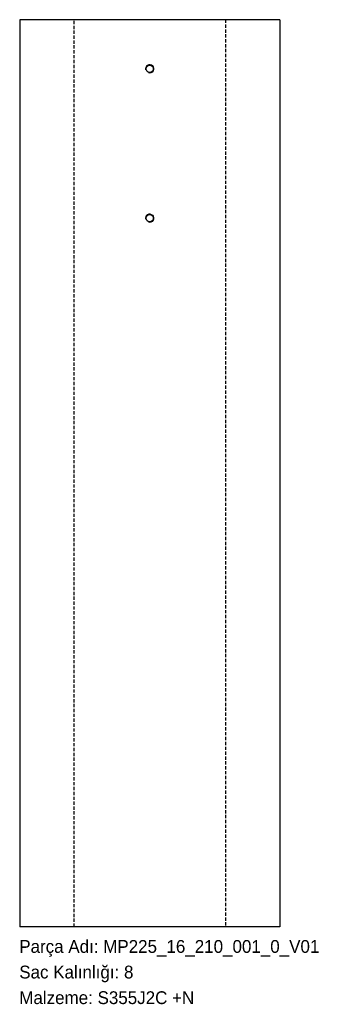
# Model space of a CAD drawing. Header units: millimetres. Extents: x 0 to 297, y -72 to 850.
import ezdxf

# ---------------------------------------------------------------- set-up
doc = ezdxf.new("R2010")
doc.units = ezdxf.units.MM
for name, pattern in [('SLD-Katı', [0]), ('SLD-Kesik', [4.572, 3.048, -1.524]), ('SLD-Sürekli', [0])]:
    doc.linetypes.add(name, pattern=pattern)
doc.layers.add('METIN', color=96, linetype='SLD-Katı')
doc.styles.add('SLDTEXTSTYLE0', font='ARIAL.TTF', dxfattribs={"width": 0.948, "bigfont": 'bigfont'})
doc.styles.add('SLDTEXTSTYLE1', font='ARIAL.TTF', dxfattribs={"width": 0.948})

msp = doc.modelspace()

# ---------------------------------------------------------------- linework, layer by layer
at = {"color": 7, "linetype": 'SLD-Sürekli', "lineweight": 25}
for p, q in [((0.4, 850.4), (0.4, 0.4)), ((243.82, 850.4), (0.4, 850.4)), ((243.82, 850.4), (243.82, 0.4)), ((243.82, 0.4), (0.4, 0.4))]:
    msp.add_line(p, q, dxfattribs=at)
at = {"color": 7, "linetype": 'SLD-Kesik'}
for p, q in [((51.25, 0.4), (51.25, 850.4)), ((192.96, 850.4), (192.96, 0.4))]:
    msp.add_line(p, q, dxfattribs=at)
at = {"color": 7, "linetype": 'SLD-Sürekli', "lineweight": 25}
for centre in [(122.11, 804.4), (122.11, 664.4)]:
    msp.add_circle(centre, 3.4, dxfattribs=at)
at = {"color": 7, "linetype": 'SLD-Sürekli', "lineweight": 18}
for centre in [(122.11, 804.4), (122.11, 664.4)]:
    msp.add_arc(centre, 4, 255, 195, dxfattribs=at)

# ---------------------------------------------------------------- texts
at = {"layer": 'METIN', "char_height": 12, "attachment_point": 1}
for s, insert, style in [('Parça Adı: MP225_16_210_001_0_V01', (0, -12.03), 'SLDTEXTSTYLE0'), ('Sac Kalınlığı: 8', (0, -36.03), 'SLDTEXTSTYLE0'), ('Malzeme: S355J2C +N', (0, -60.03), 'SLDTEXTSTYLE1')]:
    msp.add_mtext(s, dxfattribs=dict(at, insert=insert, style=style))

doc.saveas('drawing.dxf')
